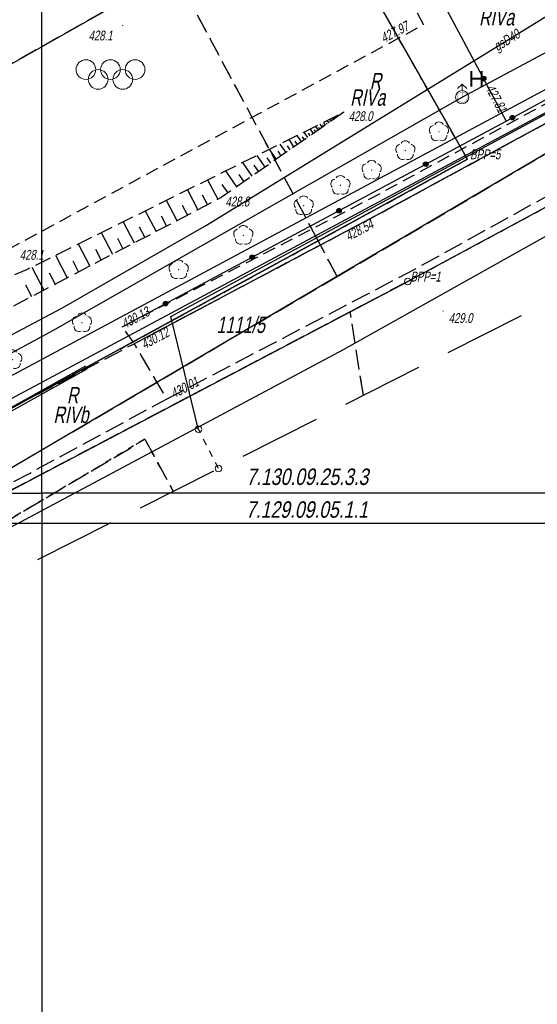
# Model space of a CAD drawing. Header units: metres. Extents: x 7409830 to 7410585, y 5569753 to 5570192.
# Tile 21 of 34: x 7410398 to 7410438, y 5569961 to 5570036. Entities that reach past the tile are written whole.
import ezdxf
from ezdxf.enums import TextEntityAlignment as Align

# ---------------------------------------------------------------- set-up
doc = ezdxf.new("R2010")
doc.units = ezdxf.units.M
doc.header["$MEASUREMENT"] = 0
for name, pattern in [('1.5_0.5', [2, 1.5, -0.5]), ('218-500', [1, 0.5, -0.5]), ('BUBS05-500', [1.5, 1, -0.5]), ('BUBZ01-500', [1.75, 1.25, -0.5]), ('DGN Style 3', [8.758007, 6.255719, -2.502288]), ('KTJZ01-500', [2, 1.5, -0.5]), ('mz1.0_0.5', [1.5, 1, -0.5]), ('sm05_500', [1, 0.5, -0.5])]:
    doc.linetypes.add(name, pattern=pattern)
doc.layers.get('0').update_dxf_attribs({"color": 8})
for name, color, linetype in [('202-Punkt graniczny stabilizowany trwale', 8, 'Continuous'), ('203-Punkt załamania granicy działki nie stabilizowany', 8, 'Continuous'), ('209-Opis konturu klasyfikacyjnego', 8, 'Continuous'), ('210-Oznaczenie użytku', 8, 'Continuous'), ('211-Nr działki', 8, 'Continuous'), ('217-Granica konturu klasyfikcyjnego', 8, 'Continuous'), ('218-Granica użytku', 8, 'Continuous'), ('219-Linia granicy', 8, 'Continuous'), ('_BPP1-2', 8, 'Continuous'), ('_BPP3-5', 8, 'Continuous'), ('_MAPA', 8, 'Continuous'), ('_MPZP_linie zagospodarowania', 8, 'Continuous'), ('_Zakres', 8, 'Continuous'), ('BUBS05', 8, 'Continuous'), ('BUBZ01', 8, 'Continuous'), ('BUBZ01_1', 8, 'Continuous'), ('chodnik (powierzchnia)', 8, 'Continuous'), ('hydrant (punkt)', 8, 'Continuous'), ('jezdnia (powierzchnia)', 8, 'Continuous'), ('krawężnik (linia)', 8, 'Continuous'), ('KTJZ01', 8, 'Continuous'), ('mapa krzyze', 8, 'Continuous'), ('OBOP02_01', 8, 'Continuous'), ('ogrodzenie trwałe (linia)', 8, 'Continuous'), ('Opis', 8, 'Continuous'), ('przewód elektroenergetyczny (linia)', 8, 'Continuous'), ('przewód gazowy (linia)', 8, 'Continuous'), ('przewód gazowy (linia)-Atr1', 8, 'Continuous'), ('przewód kanalizacyjny (linia)', 8, 'Continuous'), ('przewód wodociągowy (linia)', 8, 'Continuous'), ('punkt wysokościowy naturalny', 8, 'Continuous'), ('punkt wysokościowy naturalny-Atr2', 8, 'Continuous'), ('punkt wysokościowy sztuczny', 8, 'Continuous'), ('punkt wysokościowy sztuczny-Atr2', 8, 'Continuous'), ('RTPW01', 8, 'Continuous'), ('RTPW02', 8, 'Continuous'), ('słup łączony (linia)', 8, 'Continuous'), ('słup łączony (linia) - symbol', 8, 'Continuous')]:
    doc.layers.add(name, color=color, linetype=linetype)
doc.styles.get("Standard").update_dxf_attribs({"font": 'arial.ttf'})
doc.styles.add('Style-WORKING_1250 I 0.20944', font='WORKING_1250.shx', dxfattribs={"oblique": 12})

# ---------------------------------------------------------------- blocks, each defined once
blk = doc.blocks.new('203_1')
at = {"layer": '203-Punkt załamania granicy działki nie stabilizowany', "linetype": 'Continuous', "lineweight": 13}
h = blk.add_hatch(color=96, dxfattribs=at)
edge = h.paths.add_edge_path()
edge.add_arc((0, 0), 0.45, 0, 360)
blk = doc.blocks.new('202_1')
at = {"layer": '202-Punkt graniczny stabilizowany trwale', "color": 96, "linetype": 'Continuous', "lineweight": 13}
blk.add_circle((0, 0), 2.5, dxfattribs=at)
blk = doc.blocks.new('513_1')
at = {"layer": 'hydrant (punkt)', "color": 7, "linetype": 'Continuous', "lineweight": 13}
for p, q in [((0, 10), (-3.54, 6.46)), ((0, 5), (0, 10)), ((0, 10), (3.54, 6.46))]:
    blk.add_line(p, q, dxfattribs=at)
blk.add_circle((0, 0), 5, dxfattribs=at)
blk = doc.blocks.new('SM05_1')
at = {"layer": 'słup łączony (linia) - symbol', "color": 7, "linetype": 'Continuous', "lineweight": 13}
blk.add_circle((0, 0), 2.5, dxfattribs=at)
blk = doc.blocks.new('PW01_2')
at = {"layer": 'punkt wysokościowy naturalny', "linetype": 'Continuous', "lineweight": 13}
h = blk.add_hatch(color=7, dxfattribs=at)
edge = h.paths.add_edge_path()
edge.add_arc((0, 0), 0.45, 0, 360)
blk = doc.blocks.new('PW02_1')
at = {"layer": 'punkt wysokościowy sztuczny', "linetype": 'Continuous', "lineweight": 13}
h = blk.add_hatch(color=7, dxfattribs=at)
edge = h.paths.add_edge_path()
edge.add_arc((0, 0), 0.45, 0, 360)
blk = doc.blocks.new('BUBS05')
at = {"layer": 'BUBS05', "color": 7, "linetype": 'Continuous', "lineweight": 13}
for centre in [(-1.875, 0), (0, 0), (1.875, 0), (-0.937, -0.75), (0.937, -0.75)]:
    blk.add_circle(centre, 0.75, dxfattribs=at)
blk = doc.blocks.new('OBOP02_01')
at = {"layer": 'OBOP02_01', "linetype": 'Continuous', "lineweight": 13}
h = blk.add_hatch(color=96, dxfattribs=at)
edge = h.paths.add_edge_path()
edge.add_arc((0, 0), 0.05, 0, 360)
at = {"layer": 'OBOP02_01', "color": 96, "linetype": 'Continuous', "lineweight": 13}
for centre, start, end in [((0, 0.375), 30.14713, 149.85287), ((-0.357, 0.116), 102.14713, 221.85287), ((0.357, 0.116), 318.14713, 77.85287), ((-0.22, -0.303), 174.14717, 293.85287), ((0.22, -0.303), 246.14713, 5.85287)]:
    blk.add_arc(centre, 0.375, start, end, dxfattribs=at)
blk = doc.blocks.new('RTPW02')
at = {"layer": 'RTPW02', "linetype": 'Continuous', "lineweight": 13}
h = blk.add_hatch(color=7, dxfattribs=at)
edge = h.paths.add_edge_path()
edge.add_arc((0, 0), 0.045, 0, 360)
blk = doc.blocks.new('RTPW01')
at = {"layer": 'RTPW01', "linetype": 'Continuous', "lineweight": 13}
h = blk.add_hatch(color=7, dxfattribs=at)
edge = h.paths.add_edge_path()
edge.add_arc((0, 0), 0.045, 0, 360)
blk = doc.blocks.new('140_1')
at = {"layer": '_BPP1-2', "linetype": 'Continuous', "lineweight": 0}
h = blk.add_hatch(color=141, dxfattribs=at)
edge = h.paths.add_edge_path()
edge.add_arc((0, 0), 0.045, 0, 360)
blk = doc.blocks.new('140_2')
at = {"layer": '_BPP3-5', "linetype": 'Continuous', "lineweight": 0}
h = blk.add_hatch(color=1, dxfattribs=at)
edge = h.paths.add_edge_path()
edge.add_arc((0, 0), 0.045, 0, 360)
blk = doc.blocks.new('A$C92b4fa8d')
at = {"layer": 'ogrodzenie trwałe (linia)', "linetype": 'Continuous'}
h = blk.add_hatch(color=256, dxfattribs=at)
edge = h.paths.add_edge_path()
edge.add_arc((233.665, 81.574), 0.175, 0, 360)
h = blk.add_hatch(color=256, dxfattribs=at)
edge = h.paths.add_edge_path()
edge.add_arc((235.861, 78.596), 0.175, 0, 360)
h = blk.add_hatch(color=256, dxfattribs=at)
edge = h.paths.add_edge_path()
edge.add_arc((229.251, 75.052), 0.175, 0, 360)
h = blk.add_hatch(color=256, dxfattribs=at)
edge = h.paths.add_edge_path()
edge.add_arc((222.64, 71.51), 0.175, 0, 360)
h = blk.add_hatch(color=256, dxfattribs=at)
edge = h.paths.add_edge_path()
edge.add_arc((216.028, 67.97), 0.175, 0, 360)
h = blk.add_hatch(color=256, dxfattribs=at)
edge = h.paths.add_edge_path()
edge.add_arc((209.416, 64.43), 0.175, 0, 360)
at = {"layer": '217-Granica konturu klasyfikcyjnego', "linetype": '1.5_0.5', "flags": 128}
for points in [[(232.43, 75.43), (220.82, 95.8)], [(140.78, 50.59), (210.08, 89.72)], [(221.06, 69.22), (210.08, 89.72)], [(222.51, 66.51), (249.01, 82.08)], [(246.11, 75.91), (227.88, 66.12)], [(221.06, 69.22), (232.43, 75.43)], [(151.52, 31.29), (221.06, 69.22)], [(222.51, 66.51), (221.06, 69.22)], [(192.01, 48.61), (222.51, 66.51)], [(227.88, 66.12), (223.5, 63.82)], [(223.5, 63.82), (183.12, 42.59)], [(224.499, 57.452), (223.5, 63.82)], [(184.83, 40.46), (207.85, 54.11)], [(207.85, 54.11), (210.014, 50.149)]]:
    blk.add_lwpolyline(points, dxfattribs=at)
at = {"layer": '218-Granica użytku', "linetype": '218-500', "flags": 128}
for points in [[(232.43, 75.43), (220.82, 95.8)], [(140.78, 50.59), (210.08, 89.72)], [(221.06, 69.22), (210.08, 89.72)], [(222.51, 66.51), (249.01, 82.08)], [(227.88, 66.12), (246.11, 75.91)], [(221.06, 69.22), (232.43, 75.43)], [(151.52, 31.29), (221.06, 69.22)], [(222.51, 66.51), (221.06, 69.22)], [(192.01, 48.61), (222.51, 66.51)], [(223.5, 63.82), (227.88, 66.12)], [(183.12, 42.59), (223.5, 63.82)], [(224.499, 57.452), (223.5, 63.82)], [(207.85, 54.11), (184.83, 40.46)], [(210.014, 50.149), (207.85, 54.11)]]:
    blk.add_lwpolyline(points, dxfattribs=at)
at = {"layer": '219-Linia granicy', "linetype": 'Continuous', "flags": 128}
for points in [[(140.78, 50.59), (220.82, 95.8)], [(232.43, 75.43), (220.82, 95.8)], [(249.01, 82.08), (192.01, 48.61)], [(246.11, 75.91), (227.88, 66.12)], [(232.43, 75.43), (151.52, 31.29)], [(183.12, 42.59), (227.88, 66.12)]]:
    blk.add_lwpolyline(points, dxfattribs=at)
at = {"layer": '_MPZP_linie zagospodarowania', "linetype": 'Continuous', "flags": 128}
for points in [[(281.682, 107.293), (252.277, 88.198), (194.314, 57.15), (92.266, 3.445), (83.873, -3.193), (-4.322, -35.195)], [(93.117, -13.812), (93.145, -8.969), (96.377, -6.078), (154.207, 24.263), (222.995, 60.932), (259.254, 81.257), (287.202, 99.31)]]:
    blk.add_lwpolyline(points, dxfattribs=at)
at = {"layer": '_Zakres', "linetype": 'DGN Style 3', "flags": 128}
blk.add_lwpolyline([(-38.44, 57.308), (8.317, -51.554), (289.417, 90.186), (230.606, 183.118), (-38.44, 57.308)], close=True, dxfattribs=at)
at = {"layer": 'BUBS05', "linetype": 'BUBS05-500', "flags": 128}
blk.add_lwpolyline([(185.53, 77.51), (185.76, 77.6), (192.33, 65.82), (229.09, 85.69), (226.57, 90.22), (226.92, 90.6), (226.39, 91.55), (222.91, 98.01), (222.35, 98.08), (218.29, 105.74), (181.31, 85.6), (184.47, 79.92), (184.26, 79.81)], dxfattribs=at)
at = {"layer": 'BUBZ01', "linetype": 'BUBZ01-500', "flags": 128}
for points in [[(223.01, 79.01), (213.67, 72.52), (190.12, 60.23), (188.35, 62.04), (185.55, 67.18), (182.16, 67.62), (173.18, 63.43)], [(173.18, 63.43), (179.75, 68.34), (186.6, 70.83), (190.97, 63.64), (198.86, 67.04), (223.01, 79.01)]]:
    blk.add_lwpolyline(points, dxfattribs=at)
at = {"layer": 'BUBZ01_1', "linetype": 'Continuous'}
for p, q in [((222.687, 78.819), (222.703, 78.797)), ((221.18, 78.103), (221.351, 77.857)), ((221.395, 78.056), (221.474, 77.943)), ((221.451, 78.237), (221.597, 78.028)), ((221.653, 78.209), (221.72, 78.113)), ((221.722, 78.372), (221.843, 78.199)), ((221.847, 78.323), (221.904, 78.241)), ((221.926, 78.473), (222.027, 78.327)), ((222.041, 78.438), (222.088, 78.37)), ((222.129, 78.573), (222.211, 78.455)), ((222.235, 78.552), (222.273, 78.498)), ((222.264, 78.64), (222.334, 78.54)), ((222.364, 78.629), (222.396, 78.583)), ((222.4, 78.708), (222.457, 78.626)), ((219.96, 77.498), (220.245, 77.089)), ((220.296, 77.408), (220.429, 77.217)), ((220.435, 77.733), (220.675, 77.388)), ((220.749, 77.675), (220.859, 77.516)), ((220.841, 77.935), (221.044, 77.644)), ((221.072, 77.866), (221.167, 77.729)), ((218.13, 76.591), (218.586, 75.936)), ((218.808, 76.927), (219.2, 76.363)), ((219.263, 76.798), (219.446, 76.534)), ((219.418, 77.23), (219.753, 76.747)), ((219.844, 77.141), (219.999, 76.918)), ((217.317, 76.188), (217.848, 75.423)), ((217.97, 76.035), (218.217, 75.68)), ((218.681, 76.454), (218.893, 76.149)), ((215.284, 75.18), (216.005, 74.143)), ((216.368, 75.718), (216.988, 74.826)), ((217.13, 75.539), (217.418, 75.125)), ((213.996, 74.542), (214.838, 73.331)), ((214.998, 74.28), (215.391, 73.716)), ((216.161, 74.967), (216.497, 74.484)), ((212.63, 73.865), (213.405, 72.382)), ((213.706, 73.517), (214.162, 72.862)), ((211.088, 73.101), (211.879, 71.585)), ((209.479, 72.303), (210.287, 70.754)), ((212.217, 72.716), (212.609, 71.966)), ((207.869, 71.505), (208.695, 69.924)), ((210.683, 71.936), (211.083, 71.17)), ((206.193, 70.674), (207.036, 69.058)), ((209.082, 71.122), (209.491, 70.339)), ((204.516, 69.843), (205.378, 68.193)), ((207.415, 70.273), (207.832, 69.473)), ((205.747, 69.425), (206.174, 68.608)), ((202.773, 68.979), (203.653, 67.292)), ((204.08, 68.577), (204.515, 67.742)), ((201.029, 68.115), (201.928, 66.392)), ((202.346, 67.695), (202.791, 66.842)), ((199.218, 67.218), (200.137, 65.458)), ((200.545, 66.779), (200.999, 65.908)), ((198.736, 65.878), (199.208, 64.973))]:
    blk.add_line(p, q, dxfattribs=at)
at = {"layer": 'chodnik (powierzchnia)', "linetype": 'mz1.0_0.5', "flags": 128}
blk.add_lwpolyline([(264.62, 93.51), (264.55, 95.19), (245.24, 83.35), (225.02, 72.41), (206.11, 62.66), (207.03, 61.38), (225.8, 71.32), (248.29, 83.53), (264.62, 93.51)], close=True, dxfattribs=at)
at = {"layer": 'jezdnia (powierzchnia)', "linetype": '1.5_0.5', "flags": 128}
for points in [[(281.075, 103.368), (269.27, 96.34), (264.62, 93.51), (248.29, 83.53), (225.8, 71.32), (207.03, 61.38), (209.5, 57.17), (228.48, 67.09), (250.66, 79.36), (266.67, 89.06), (271.72, 92.06), (283.686, 99.242)], [(130.61, 15.46), (157.59, 29.58), (178.52, 40.63), (199.04, 51.51), (209.5, 57.17)]]:
    blk.add_lwpolyline(points, dxfattribs=at)
at = {"layer": 'krawężnik (linia)', "linetype": 'Continuous', "flags": 128}
blk.add_lwpolyline([(264.62, 93.51), (248.29, 83.53), (225.8, 71.32), (207.03, 61.38)], dxfattribs=at)
at = {"layer": 'KTJZ01', "linetype": 'KTJZ01-500', "flags": 128}
blk.add_lwpolyline([(140.1, 24.74), (165.59, 38.26), (191.97, 52.24), (194.56, 53.95), (194.96, 54.83), (195.8, 55.52), (207.03, 61.38)], dxfattribs=at)
at = {"layer": 'mapa krzyze', "linetype": 'Continuous', "flags": 128}
for points in [[(-56.064, 50), (200, 50), (200, 178.142)], [(277.254, 50), (200, 50), (200, 9.723)]]:
    blk.add_lwpolyline(points, dxfattribs=at)
at = {"layer": 'ogrodzenie trwałe (linia)', "linetype": 'Continuous'}
blk.add_line((228.37, 91.5), (235.39, 78.34), dxfattribs=at)
at = {"layer": 'ogrodzenie trwałe (linia)', "linetype": 'Continuous', "flags": 128}
blk.add_lwpolyline([(206.11, 62.66), (224.88, 72.71), (235.39, 78.34), (245.11, 83.62), (264.1, 95.73)], dxfattribs=at)
at = {"layer": 'ogrodzenie trwałe (linia)', "linetype": 'Continuous'}
for centre in [(233.665, 81.574), (235.861, 78.596), (229.251, 75.052), (222.64, 71.51), (216.028, 67.97), (209.416, 64.43)]:
    blk.add_circle(centre, 0.175, dxfattribs=at)
at = {"layer": 'przewód elektroenergetyczny (linia)', "linetype": 'Continuous', "flags": 128}
blk.add_lwpolyline([(211.93, 54.83), (209.83, 63.45), (244.31, 82.06), (215.57, 114.69), (213.49, 113.75)], dxfattribs=at)
at = {"layer": 'przewód gazowy (linia)', "linetype": 'Continuous', "flags": 128}
blk.add_lwpolyline([(171.91, 48.43), (201.52, 64.08), (212.53, 70.41), (245.52, 90.69), (275.57, 105.21), (278.712, 107.101)], dxfattribs=at)
at = {"layer": 'przewód kanalizacyjny (linia)', "linetype": 'Continuous', "flags": 128}
blk.add_lwpolyline([(280.832, 103.752), (248.68, 84.48), (195.44, 56.02), (193.29, 56.18)], dxfattribs=at)
at = {"layer": 'przewód wodociągowy (linia)', "linetype": 'Continuous', "flags": 128}
blk.add_lwpolyline([(168.53, 44.91), (200.87, 62.41), (232.03, 80.16), (271.96, 101.54), (279.384, 106.039)], dxfattribs=at)
at = {"layer": 'słup łączony (linia)', "linetype": 'sm05_500', "flags": 128}
blk.add_lwpolyline([(213.452, 51.882), (211.94, 54.87)], dxfattribs=at)
at = {"layer": '202-Punkt graniczny stabilizowany trwale', "linetype": 'Continuous', "xscale": 0.1, "yscale": 0.1, "zscale": 0.1}
blk.add_blockref('202_1', (227.88, 66.12), dxfattribs=at)
at = {"layer": '203-Punkt załamania granicy działki nie stabilizowany', "linetype": 'Continuous', "xscale": 0.1, "yscale": 0.1, "zscale": 0.1}
blk.add_blockref('203_1', (232.43, 75.43), dxfattribs=at)
at = {"layer": '_BPP1-2', "linetype": 'Continuous'}
blk.add_blockref('140_1', (227.88, 66.12), dxfattribs=at)
at = {"layer": '_BPP3-5', "linetype": 'Continuous'}
blk.add_blockref('140_2', (232.43, 75.43), dxfattribs=at)
at = {"layer": 'BUBS05', "linetype": 'Continuous'}
blk.add_blockref('BUBS05', (205.222, 82.26), dxfattribs=at)
at = {"layer": 'hydrant (punkt)', "linetype": 'Continuous', "xscale": 0.1, "yscale": 0.1, "zscale": 0.1}
blk.add_blockref('513_1', (232.03, 80.16), dxfattribs=at)
at = {"layer": 'OBOP02_01', "linetype": 'Continuous'}
for p in [(230.26, 77.52), (227.7, 76.09), (225.13, 74.6), (222.75, 73.44), (219.95, 71.89), (215.35, 69.64), (210.42, 67.02), (203.05, 62.98), (197.74, 60.17)]:
    blk.add_blockref('OBOP02_01', p, dxfattribs=at)
at = {"layer": 'punkt wysokościowy naturalny', "linetype": 'Continuous', "xscale": 0.1, "yscale": 0.1, "zscale": 0.1}
for p in [(206.15, 85.62), (230.58, 63.87)]:
    blk.add_blockref('PW01_2', p, dxfattribs=at)
at = {"layer": 'punkt wysokościowy sztuczny', "linetype": 'Continuous', "xscale": 0.1, "yscale": 0.1, "zscale": 0.1}
for p in [(235.39, 78.34), (225.8, 71.32), (206.11, 62.66), (207.03, 61.38), (209.5, 57.17)]:
    blk.add_blockref('PW02_1', p, dxfattribs=at)
at = {"layer": 'RTPW01', "linetype": 'Continuous'}
for p in [(223.01, 79.01), (213.67, 72.52), (198.86, 67.04)]:
    blk.add_blockref('RTPW01', p, dxfattribs=at)
at = {"layer": 'RTPW02', "linetype": 'Continuous'}
blk.add_blockref('RTPW02', (229.09, 85.69), dxfattribs=at)
at = {"layer": 'słup łączony (linia) - symbol', "linetype": 'Continuous', "xscale": 0.1, "yscale": 0.1, "zscale": 0.1}
for p in [(211.94, 54.87), (213.452, 51.882)]:
    blk.add_blockref('SM05_1', p, dxfattribs=at)
at = {"layer": '209-Opis konturu klasyfikacyjnego', "linetype": 'Continuous', "char_height": 1.25, "attachment_point": 7, "line_spacing_factor": 0.6}
for s, insert in [('\\FWORKING_1250;\\Q12;\\H1x;\\W0.72;RIVa', (233.317, 85.6)), ('\\FWORKING_1250;\\Q12;\\H1x;\\W0.72;RIVa', (223.493, 79.485)), ('\\FWORKING_1250;\\Q12;\\H1x;\\W0.72;RIVb', (200.873, 55.325))]:
    blk.add_mtext(s, dxfattribs=dict(at, insert=insert))
at = {"layer": '210-Oznaczenie użytku', "linetype": 'Continuous', "char_height": 1.25, "attachment_point": 7, "line_spacing_factor": 0.6}
for insert in [(224.99, 80.753), (201.905, 56.844)]:
    blk.add_mtext('\\FWORKING_1250;\\Q12;\\H1x;\\W0.72;R', dxfattribs=dict(at, insert=insert))
at = {"layer": '211-Nr działki', "linetype": 'Continuous', "insert": (213.31, 62.183), "char_height": 1.25, "attachment_point": 7, "line_spacing_factor": 0.6}
blk.add_mtext('\\FWORKING_1250;\\Q12;\\H1x;\\W0.72;1111/5', dxfattribs=at)
at = {"layer": '_BPP1-2', "linetype": 'Continuous', "style": 'Style-WORKING_1250 I 0.20944', "oblique": 12, "width": 0.733333}
blk.add_text(' BPP=1', height=0.75, dxfattribs=at).set_placement((227.88, 66.12))
at = {"layer": '_BPP3-5', "linetype": 'Continuous', "style": 'Style-WORKING_1250 I 0.20944', "oblique": 12, "width": 0.733333}
blk.add_text(' BPP=5', height=0.75, dxfattribs=at).set_placement((232.43, 75.43))
at = {"layer": 'mapa krzyze', "linetype": 'Continuous', "style": 'Style-WORKING_1250 I 0.20944', "oblique": 12, "width": 0.8}
for s, p in [('7.130.09.25.3.3', (220.228, 51.25)), ('7.129.09.05.1.1', (220.198, 48.755))]:
    blk.add_text(s, height=1.25, dxfattribs=at).set_placement(p, align=Align.MIDDLE_CENTER)
at = {"layer": 'przewód gazowy (linia)-Atr1', "insert": (234.58, 83.855), "char_height": 0.75, "attachment_point": 4, "rotation": 31.58, "line_spacing_factor": 0.6}
blk.add_mtext('\\FWORKING_1250;\\Q12;\\H1x;\\W0.725;gsD40', dxfattribs=at)
at = {"layer": 'punkt wysokościowy naturalny-Atr2', "char_height": 0.75, "attachment_point": 1, "line_spacing_factor": 0.6}
for s, insert in [('\\FWORKING_1250;\\Q12;\\H1x;\\W0.725;428.1', (203.56, 85.23)), ('\\FWORKING_1250;\\Q12;\\H1x;\\W0.725;429.0', (231, 63.71))]:
    blk.add_mtext(s, dxfattribs=dict(at, insert=insert))
at = {"layer": 'punkt wysokościowy sztuczny-Atr2', "char_height": 0.75, "line_spacing_factor": 0.6}
for s, insert, attachment_point, rotation in [('\\FWORKING_1250;\\Q12;\\H1x;\\W0.725;427.81', (233.759, 80.862), 7, 298.077), ('\\FWORKING_1250;\\Q12;\\H1x;\\W0.725;428.54', (223.03, 69.85), 1, 27.904), ('\\FWORKING_1250;\\Q12;\\H1x;\\W0.725;430.13', (206.328, 62.5), 7, 28.165), ('\\FWORKING_1250;\\Q12;\\H1x;\\W0.725;430.12', (207.46, 61.61), 1, 27.904), ('\\FWORKING_1250;\\Q12;\\H1x;\\W0.725;430.01', (210.066, 57.188), 7, 27.594)]:
    blk.add_mtext(s, dxfattribs=dict(at, insert=insert, attachment_point=attachment_point, rotation=rotation))
at = {"layer": 'RTPW01', "linetype": 'Continuous', "style": 'Style-WORKING_1250 I 0.20944', "oblique": 12, "width": 0.725}
for s, p in [('428.0', (223.38, 78.335)), ('428.8', (213.983, 71.838)), ('428.1', (198.31, 67.775))]:
    blk.add_text(s, height=0.75, dxfattribs=at).set_placement(p)
at = {"layer": 'RTPW02', "linetype": 'Continuous', "style": 'Style-WORKING_1250 I 0.20944', "oblique": 12, "width": 0.725}
blk.add_text('427.97', height=0.75, rotation=27.4647, dxfattribs=at).set_placement((226.066, 84.272))

msp = doc.modelspace()

# ---------------------------------------------------------------- linework, layer by layer
msp.add_lwpolyline([(7410254.33, 5569932.93), (7410275.68, 5569939.9), (7410351.52, 5569981.29), (7410432.43, 5570025.43), (7410392.127, 5570096.224), (7410365.659, 5570081.352), (7410312.67, 5570051.11), (7410274.39, 5570029.2), (7410221.02, 5570009.91)], close=True)
for points in [[(7410388.925, 5570005.971), (7410395.853, 5570005.263), (7410403.455, 5570009.475)], [(7410388.95, 5570006.22), (7410395.8, 5570005.52), (7410403.333, 5570009.694)]]:
    msp.add_lwpolyline(points)
at = {"layer": 'Opis', "const_width": 0.02}
for points in [[(7410432.03, 5570030.16), (7410432.03, 5570031.16), (7410431.676, 5570030.806)], [(7410432.03, 5570030.16), (7410432.03, 5570031.16), (7410432.384, 5570030.806)]]:
    msp.add_lwpolyline(points, dxfattribs=at)
msp.add_lwpolyline([(7410432.03, 5570030.548, 33.627751), (7410432.076, 5570030.546)], format="xyb", dxfattribs=at)

# ---------------------------------------------------------------- texts
at = {"layer": 'Opis', "insert": (7410432.518, 5570032.145), "char_height": 1.2, "width": 0.56343, "attachment_point": 1}
msp.add_mtext('H', dxfattribs=at)

# ---------------------------------------------------------------- next in the draw order: block references
at = {"layer": '_MAPA'}
msp.add_blockref('A$C92b4fa8d', (7410200, 5569950), dxfattribs=at)

# ---------------------------------------------------------------- next in the draw order: linework, layer by layer
at = {"layer": '219-Linia granicy', "elevation": 0}
msp.add_lwpolyline([(7410165.268, 5569997.715), (7410493.743, 5569997.715)], dxfattribs=at)

doc.saveas('drawing.dxf')
